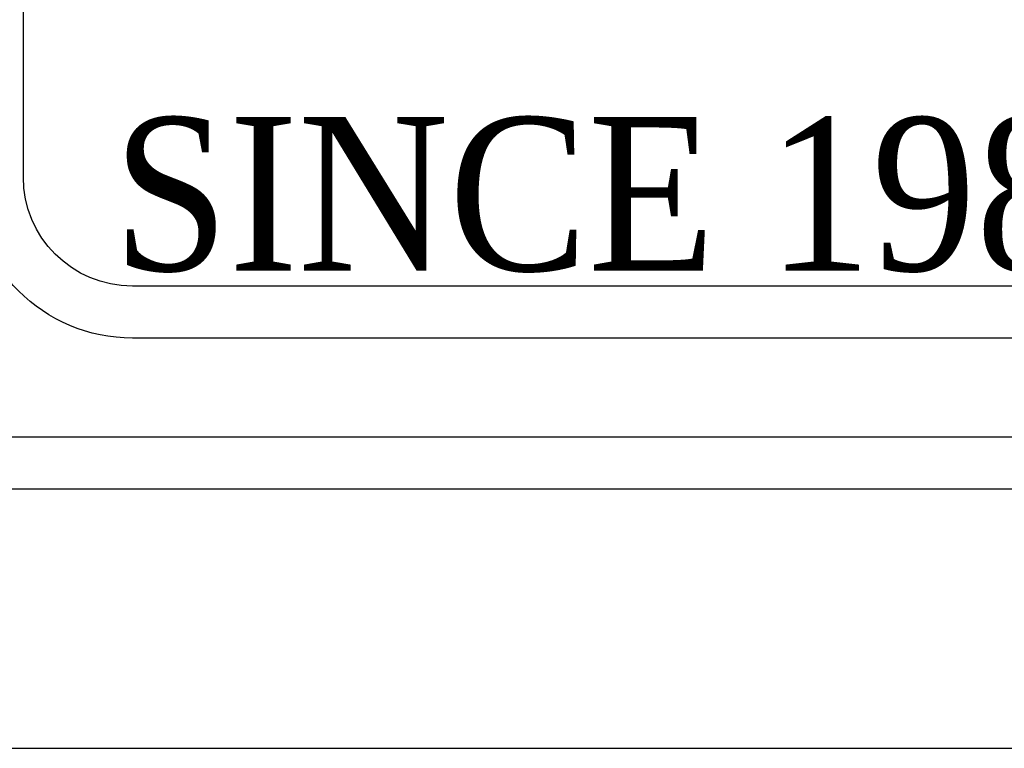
# Model space of a CAD drawing. Header units: inches. Extents: x 3 to 289, y 4 to 291.
# Tile 121 of 256: x 104.566 to 105.514, y 93.39 to 94.092. Entities that reach past the tile are written whole.
import ezdxf
from ezdxf.enums import TextEntityAlignment as Align

# ---------------------------------------------------------------- set-up
doc = ezdxf.new("R2010")
doc.units = ezdxf.units.IN
doc.header["$LTSCALE"] = 0.5
doc.header["$MEASUREMENT"] = 0
doc.layers.add('PLOTVIEW1', color=7, linetype='Continuous')
doc.layers.add('STR_INS', color=8, linetype='Continuous')
doc.styles.add('VERO6-Dutch801 Rm BT', font='dutchi.ttf')

msp = doc.modelspace()

# ---------------------------------------------------------------- linework, layer by layer
at = {"layer": 'PLOTVIEW1', "color": 97, "linetype": 'Continuous'}
for p, q in [((65.17472, 93.68995), (111.17472, 93.68995)), ((65.17472, 93.63995), (111.17472, 93.63995)), ((65.17472, 93.38995), (111.17472, 93.38995))]:
    msp.add_line(p, q, dxfattribs=at)
at = {"layer": 'STR_INS', "color": 4, "linetype": 'Continuous'}
for p, q in [((104.56979, 93.93995), (104.56979, 95.3566)), ((111.17472, 93.83495), (104.67479, 93.83495)), ((111.17472, 93.78495), (104.67479, 93.78495))]:
    msp.add_line(p, q, dxfattribs=at)
at = {"layer": 'STR_INS', "color": 4, "linetype": 'Continuous', "extrusion": (0, 8.88178e-16, -1)}
for radius in [0.155, 0.105]:
    msp.add_arc((-104.67479, 93.93995), radius, 270, 0, dxfattribs=at)

# ---------------------------------------------------------------- texts
at = {"layer": 'PLOTVIEW1', "color": 7, "linetype": 'Continuous', "style": 'VERO6-Dutch801 Rm BT', "width": 0.932991}
msp.add_text('SINCE 1982', height=0.147808, dxfattribs=at).set_placement((104.6558, 93.84988, 0.01969), (105.68684, 93.84988, 0.01969), align=Align.FIT)

doc.saveas('drawing.dxf')
